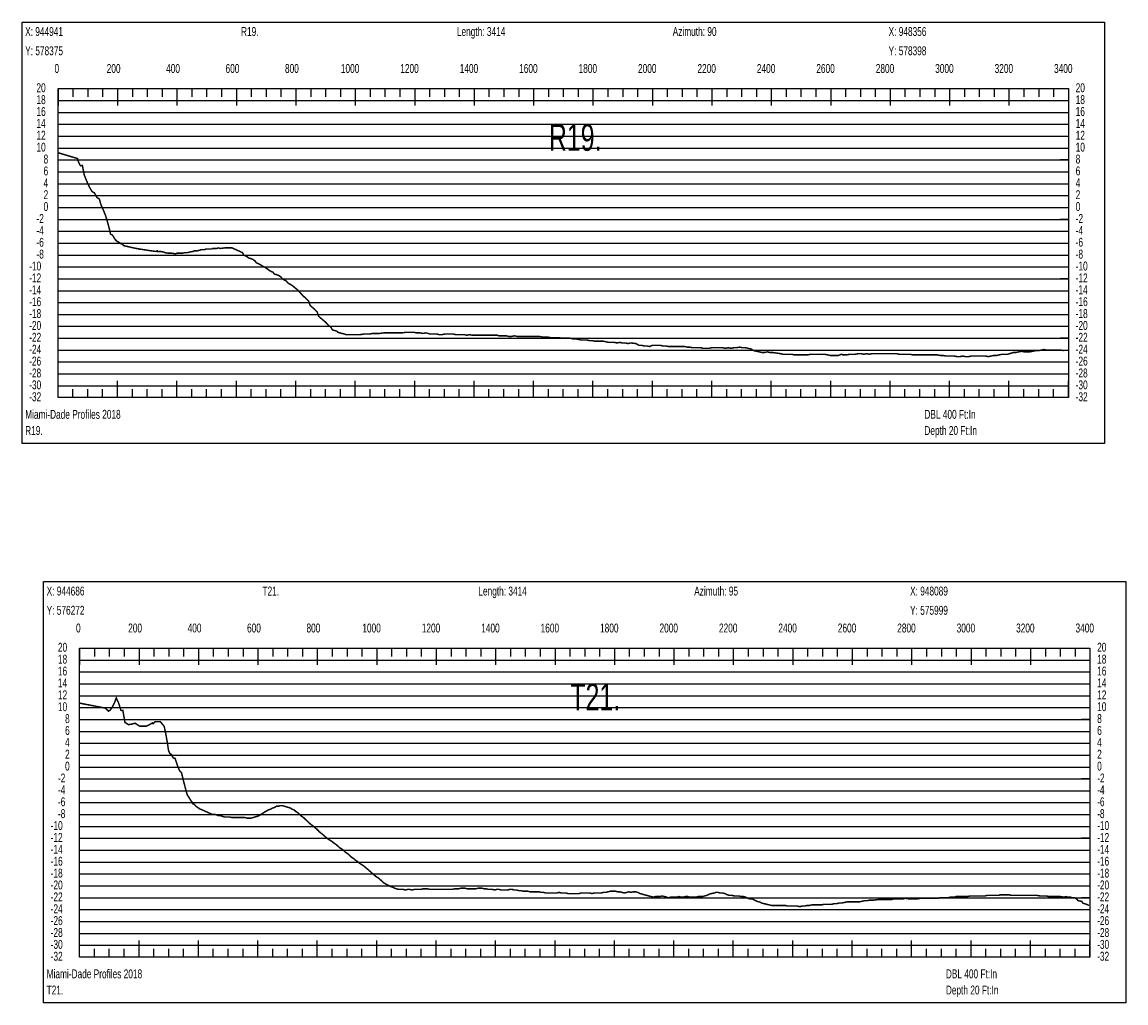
# Model space of a CAD drawing. Header units: inches. Extents: x 471865 to 538526, y 1054316 to 1102451.
# Tile 12 of 131: x 472340 to 476055, y 1067989 to 1071291. Entities that reach past the tile are written whole.
import ezdxf

# ---------------------------------------------------------------- set-up
doc = ezdxf.new("R2010")
doc.units = ezdxf.units.IN
doc.header["$MEASUREMENT"] = 0
for name, color, linetype in [('LABELS', 7, 'Continuous'), ('X_Gr1', 7, 'Continuous'), ('XSECTION', 7, 'Continuous')]:
    doc.layers.add(name, color=color, linetype=linetype)
doc.styles.get("Standard").update_dxf_attribs({"font": 'arial.ttf'})

msp = doc.modelspace()

# ---------------------------------------------------------------- linework, layer by layer
at = {"layer": 'X_Gr1', "color": 6, "linetype": 'Continuous', "lineweight": 18, "true_color": 0xff00ff, "transparency": 33554687, "const_width": 5}
for points in [[(472461.6, 1070850.7), (472461.6, 1070850.7), (472527.2, 1070831.2), (472527.7, 1070825.9), (472532.6, 1070814.9), (472537, 1070806.9), (472543.3, 1070807.8), (472549.6, 1070775.9), (472557.8, 1070755.6), (472566.6, 1070736), (472575.2, 1070720.8), (472583.9, 1070715.3), (472592.2, 1070700.1), (472600.2, 1070695.3), (472606.3, 1070674.4), (472613.6, 1070658.4), (472621.5, 1070639), (472629, 1070613.8), (472634.6, 1070592.8), (472638.1, 1070576.7), (472643.9, 1070574), (472649.2, 1070566.1), (472652.4, 1070560.4), (472657, 1070555.3), (472660.9, 1070551.9), (472666, 1070549.7), (472670.2, 1070546.6), (472674.5, 1070543.7), (472678.4, 1070544.2), (472681.5, 1070538.2), (472688.1, 1070536.7), (472694.4, 1070535.3), (472700.8, 1070533.8), (472707.1, 1070532.4), (472713.5, 1070531), (472719.8, 1070529.6), (472726.1, 1070528.3), (472732.5, 1070527.3), (472732.7, 1070526.5), (472738.8, 1070526.3), (472745.1, 1070525.2), (472751.5, 1070524.2), (472757.8, 1070523.2), (472764.1, 1070522.2), (472770.5, 1070521.3), (472776.8, 1070520.4), (472783.1, 1070519.5), (472789.5, 1070518.7), (472795.7, 1070520.5), (472795.8, 1070517.8), (472802.5, 1070518.5), (472806.1, 1070518.5), (472817, 1070516.5), (472820.8, 1070514.5), (472832.7, 1070512.5), (472836.8, 1070512.5), (472845.1, 1070512.5), (472857.5, 1070510.5), (472861.7, 1070512.5), (472874.8, 1070512.5), (472879.2, 1070512.5), (472888.2, 1070514.5), (472896.7, 1070514.5), (472904.7, 1070516.5), (472916.2, 1070518.5), (472920, 1070520.5), (472927.5, 1070520.5), (472938.8, 1070522.5), (472942.7, 1070524.5), (472954.6, 1070524.5), (472958.5, 1070526.5), (472966.5, 1070526.5), (472978.5, 1070526.5), (472982.4, 1070528.5), (472994.6, 1070528.5), (473002.7, 1070530.5), (473006.7, 1070528.5), (473022.5, 1070530.5), (473034.7, 1070530.5), (473042.7, 1070530.5), (473046.8, 1070530.5), (473052, 1070528.2), (473057.2, 1070525.8), (473062.4, 1070523.4), (473067.7, 1070521.1), (473072.9, 1070518.7), (473078.1, 1070516.4), (473082.1, 1070514.5), (473086.3, 1070506.5), (473098.6, 1070500.5), (473102.8, 1070496.5), (473115.7, 1070492.5), (473124.3, 1070486.5), (473128.6, 1070480.5), (473141.6, 1070474.5), (473150.4, 1070468.5), (473159.1, 1070464.5), (473167.7, 1070458.5), (473172.1, 1070454.5), (473185, 1070448.5), (473189.3, 1070442.5), (473202.7, 1070438.5), (473211.7, 1070432.5), (473216.3, 1070426.5), (473230, 1070418.5), (473234.6, 1070412.5), (473248.9, 1070404.5), (473258.5, 1070396.5), (473268, 1070388.5), (473277.2, 1070378.5), (473286.5, 1070368.5), (473295.9, 1070360.5), (473305.2, 1070350.5), (473310, 1070336.5), (473324.1, 1070324.5), (473333.5, 1070314.5), (473338.2, 1070300.5), (473352.2, 1070288.5), (473361.6, 1070280.5), (473371, 1070270.5), (473380.2, 1070262.5), (473384.8, 1070254.5), (473398.7, 1070250.5), (473403.3, 1070246.5), (473417, 1070242.5), (473426.2, 1070240.5), (473431, 1070238.5), (473444.9, 1070238.5), (473454.2, 1070238.5), (473463.5, 1070238.5), (473472.8, 1070238.5), (473477.5, 1070238.5), (473491.2, 1070240.5), (473495.9, 1070240.5), (473509.8, 1070240.5), (473519.2, 1070242.5), (473528.8, 1070242.5), (473538.3, 1070242.5), (473543.1, 1070242.5), (473557.3, 1070244.5), (473566.7, 1070244.5), (473571.5, 1070244.5), (473585.5, 1070244.5), (473595.1, 1070244.5), (473604.6, 1070244.5), (473614, 1070244.5), (473618.8, 1070244.5), (473632.9, 1070246.5), (473642.4, 1070246.5), (473651.7, 1070246.5), (473661.1, 1070246.5), (473665.8, 1070244.5), (473679.8, 1070244.5), (473689.2, 1070242.5), (473698.3, 1070244.5), (473707.6, 1070242.5), (473712.3, 1070240.5), (473726.4, 1070240.5), (473735.6, 1070240.5), (473744.5, 1070238.5), (473753.7, 1070238.5), (473762.9, 1070240.5), (473772.2, 1070240.5), (473781.7, 1070240.5), (473791, 1070240.5), (473800.4, 1070238.5), (473809.7, 1070238.5), (473818.9, 1070238.5), (473828.1, 1070238.5), (473837.2, 1070236.5), (473846.6, 1070238.5), (473856, 1070236.5), (473865.3, 1070236.5), (473874.7, 1070236.5), (473884, 1070236.5), (473893.3, 1070236.5), (473902.7, 1070236.5), (473912.2, 1070236.5), (473921.6, 1070236.5), (473930.9, 1070236.5), (473940.3, 1070236.5), (473945.1, 1070234.5), (473959.5, 1070234.5), (473969.2, 1070234.5), (473978.7, 1070232.5), (473988.1, 1070232.5), (473997.4, 1070234.5), (474006.7, 1070232.5), (474016.1, 1070232.5), (474025.5, 1070232.5), (474034.9, 1070232.5), (474039.7, 1070232.5), (474053.7, 1070232.5), (474062.9, 1070232.5), (474072, 1070232.5), (474081.3, 1070232.5), (474090.6, 1070230.5), (474099.9, 1070230.5), (474109.2, 1070230.5), (474118.5, 1070228.5), (474127.8, 1070228.5), (474137.2, 1070228.5), (474146.5, 1070228.5), (474155.9, 1070226.5), (474165.2, 1070226.5), (474174.6, 1070226.5), (474184.1, 1070226.5), (474193.5, 1070224.5), (474202.9, 1070224.5), (474212.3, 1070222.5), (474221.7, 1070220.5), (474231, 1070220.5), (474240.3, 1070220.5), (474249.5, 1070218.5), (474258.6, 1070218.5), (474267.9, 1070216.5), (474277.3, 1070216.5), (474286.6, 1070216.5), (474296, 1070216.5), (474305.5, 1070214.5), (474315, 1070212.5), (474324.3, 1070212.5), (474333.5, 1070212.5), (474342.5, 1070210.5), (474351.5, 1070212.5), (474360.7, 1070210.5), (474370.1, 1070210.5), (474379.3, 1070208.5), (474388.4, 1070210.5), (474406.6, 1070208.5), (474416, 1070202.5), (474425.3, 1070202.5), (474434.3, 1070200.5), (474443.2, 1070200.5), (474452.3, 1070198.5), (474461.4, 1070202.5), (474470.6, 1070202.5), (474479.6, 1070202.5), (474488.4, 1070202.5), (474497.3, 1070200.5), (474506.7, 1070200.5), (474516.1, 1070198.5), (474525.2, 1070198.5), (474534.1, 1070198.5), (474543.3, 1070198.5), (474552.4, 1070198.5), (474561.4, 1070198.5), (474570.2, 1070198.5), (474578.8, 1070196.5), (474587.7, 1070196.5), (474596.6, 1070194.5), (474605.7, 1070194.5), (474614.7, 1070194.5), (474623.7, 1070194.5), (474633, 1070192.5), (474642.5, 1070192.5), (474651.9, 1070192.5), (474661.2, 1070194.5), (474670.3, 1070194.5), (474679.4, 1070194.5), (474688.6, 1070194.5), (474698.1, 1070194.5), (474707.6, 1070192.5), (474717.1, 1070194.5), (474726.6, 1070192.5), (474736.1, 1070194.5), (474745.5, 1070194.5), (474755, 1070196.5), (474764.4, 1070194.5), (474773.9, 1070194.5), (474783.6, 1070192.5), (474793.3, 1070190.5), (474803, 1070184.5), (474812.3, 1070182.5), (474821.5, 1070180.5), (474830.5, 1070178.5), (474839.5, 1070178.5), (474848.3, 1070180.5), (474857, 1070178.5), (474865.9, 1070178.5), (474871.8, 1070177.6), (474877.7, 1070176.7), (474883.6, 1070175.8), (474889.5, 1070175), (474892.3, 1070174.5), (474901.3, 1070172.5), (474910.7, 1070172.5), (474920.2, 1070172.5), (474929.7, 1070172.5), (474938.9, 1070170.5), (474948.1, 1070170.5), (474957.5, 1070170.5), (474966.7, 1070170.5), (474975.8, 1070170.5), (474985.1, 1070170.5), (474994.4, 1070172.5), (475003.9, 1070172.5), (475013.4, 1070172.5), (475022.9, 1070172.5), (475032.4, 1070172.5), (475041.6, 1070172.5), (475050.9, 1070170.5), (475060.2, 1070168.5), (475069.5, 1070168.5), (475078.7, 1070168.5), (475087.7, 1070168.5), (475097.1, 1070172.5), (475101.9, 1070170.5), (475116, 1070170.5), (475125.6, 1070172.5), (475135.4, 1070172.5), (475145.1, 1070172.5), (475154.5, 1070174.5), (475163.9, 1070174.5), (475173.1, 1070172.5), (475182.2, 1070174.5), (475191.5, 1070172.5), (475200.8, 1070174.5), (475210, 1070174.5), (475219.2, 1070174.5), (475228.4, 1070174.5), (475237.9, 1070174.5), (475246.9, 1070174.5), (475255.9, 1070174.5), (475265, 1070174.5), (475274.1, 1070174.5), (475283.2, 1070174.5), (475292.2, 1070172.5), (475301.1, 1070172.5), (475310.1, 1070172.5), (475319.1, 1070172.5), (475328.3, 1070172.5), (475337.6, 1070170.5), (475355.9, 1070170.5), (475364.7, 1070170.5), (475373.9, 1070170.5), (475383.1, 1070170.5), (475392.4, 1070170.5), (475401.6, 1070170.5), (475410.8, 1070170.5), (475420.2, 1070170.5), (475429.6, 1070168.5), (475439.2, 1070168.5), (475448.6, 1070166.5), (475458, 1070166.5), (475467.6, 1070166.5), (475477.2, 1070166.5), (475486.9, 1070164.5), (475496.5, 1070164.5), (475506, 1070166.5), (475515.7, 1070164.5), (475525.2, 1070164.5), (475534.7, 1070166.5), (475544.4, 1070166.5), (475554.1, 1070166.5), (475563.8, 1070166.5), (475573.2, 1070166.5), (475582.5, 1070166.5), (475591.8, 1070164.5), (475601.2, 1070166.5), (475610.7, 1070168.5), (475619.9, 1070168.5), (475629.1, 1070170.5), (475638.6, 1070172.5), (475648.1, 1070172.5), (475657.7, 1070172.5), (475676.1, 1070178.5), (475685.1, 1070178.5), (475694.2, 1070180.5), (475703.6, 1070182.5), (475713, 1070180.5), (475722.4, 1070180.5), (475731.7, 1070180.5), (475741.1, 1070182.5), (475750.6, 1070184.5), (475760.2, 1070184.5), (475769.7, 1070186.5), (475779, 1070188.5), (475788.4, 1070186.5), (475798, 1070186.5), (475807.5, 1070186.5), (475817.2, 1070186.5), (475827, 1070186.5), (475836.7, 1070186.5), (475846.3, 1070184.5)], [(472533.9, 1068998.3), (472533.9, 1068998.3), (472620.8, 1068981.5), (472625.2, 1068977), (472631.5, 1068971.2), (472637.6, 1068975.4), (472645.1, 1068986.9), (472650.4, 1068997.3), (472657.4, 1069015.8), (472665.3, 1068998.4), (472673.2, 1068973.8), (472679.6, 1068973.4), (472686.6, 1068933.4), (472699, 1068925.8), (472709.6, 1068927.6), (472720.5, 1068930.8), (472735.6, 1068920.8), (472742.1, 1068920.9), (472750.4, 1068920.8), (472758.9, 1068921), (472766.7, 1068924.5), (472779.9, 1068932), (472781.5, 1068929), (472788.9, 1068936), (472798.7, 1068936.2), (472805.4, 1068936.2), (472812.8, 1068927.2), (472818.7, 1068920.3), (472824.2, 1068894.1), (472829.1, 1068866.3), (472833.3, 1068838.7), (472837.5, 1068828.9), (472842.2, 1068826.1), (472849.4, 1068813.8), (472855.4, 1068812.3), (472864.6, 1068784.5), (472870.9, 1068770), (472876.6, 1068764.8), (472883.5, 1068737.1), (472888.7, 1068717), (472892.3, 1068702.4), (472897, 1068688.4), (472902.3, 1068680.4), (472908.1, 1068671), (472911.3, 1068667), (472914.7, 1068659.9), (472919.4, 1068658.1), (472926, 1068651.5), (472927.7, 1068649.6), (472933.9, 1068645.7), (472938, 1068642.2), (472944.1, 1068640.1), (472950.5, 1068637.2), (472956.8, 1068634.4), (472963.1, 1068631.5), (472969.5, 1068628.7), (472976.7, 1068625.3), (472981.4, 1068623.3), (472986.2, 1068623.3), (472991.4, 1068623.3), (472996.8, 1068621.3), (473002.6, 1068619.3), (473008.6, 1068619.3), (473014.5, 1068617.3), (473020.3, 1068615.3), (473026.1, 1068615.3), (473032.2, 1068615.3), (473038.7, 1068615.3), (473045.5, 1068613.3), (473051.8, 1068613.3), (473057.8, 1068613.3), (473063.8, 1068613.3), (473069.8, 1068613.3), (473076.2, 1068613.3), (473082.9, 1068613.3), (473089.8, 1068613.3), (473097, 1068611.3), (473104.3, 1068611.3), (473111.4, 1068611.3), (473118.2, 1068613.3), (473124.8, 1068615.3), (473131.3, 1068617.3), (473137.6, 1068619.3), (473143.7, 1068623.3), (473149.8, 1068627.3), (473156.2, 1068631.3), (473162.9, 1068635.3), (473169.8, 1068639.3), (473176.9, 1068641.3), (473183.7, 1068645.3), (473190.3, 1068647.3), (473196.7, 1068651.3), (473203.2, 1068651.3), (473209.8, 1068653.3), (473216.5, 1068653.3), (473223.3, 1068651.3), (473230, 1068649.3), (473236.5, 1068647.3), (473243, 1068645.3), (473249.4, 1068641.3), (473255.6, 1068639.3), (473261.9, 1068633.3), (473268.4, 1068629.3), (473275, 1068623.3), (473281.4, 1068617.3), (473287.5, 1068613.3), (473293.6, 1068607.3), (473299.9, 1068601.3), (473306.4, 1068595.3), (473313, 1068589.3), (473319.5, 1068585.3), (473326.1, 1068579.3), (473333.3, 1068573.3), (473340.8, 1068565.3), (473348.2, 1068559.3), (473355.2, 1068553.3), (473362.2, 1068547.3), (473369, 1068541.3), (473375.9, 1068537.3), (473382.7, 1068533.3), (473389.5, 1068527.3), (473396.1, 1068523.3), (473402.8, 1068517.3), (473409.6, 1068511.3), (473416.6, 1068507.3), (473423.5, 1068501.3), (473430.2, 1068495.3), (473436.5, 1068491.3), (473442.9, 1068485.3), (473449.5, 1068479.3), (473456.1, 1068475.3), (473462.7, 1068469.3), (473469.2, 1068465.3), (473475.8, 1068459.3), (473482.3, 1068455.3), (473489, 1068451.3), (473495.9, 1068445.3), (473503.1, 1068439.3), (473510.1, 1068433.3), (473516.9, 1068427.3), (473523.7, 1068421.3), (473530.5, 1068415.3), (473537.5, 1068411.3), (473544.5, 1068405.3), (473551.2, 1068399.3), (473557.8, 1068393.3), (473564.7, 1068389.3), (473572.1, 1068385.3), (473579.6, 1068381.3), (473586.8, 1068379.3), (473593.8, 1068375.3), (473600.8, 1068373.3), (473608.1, 1068371.3), (473615.8, 1068371.3), (473623.4, 1068371.3), (473630.7, 1068369.3), (473637.8, 1068371.3), (473645.1, 1068371.3), (473652.8, 1068369.3), (473660.6, 1068371.3), (473668.2, 1068371.3), (473675.4, 1068371.3), (473682.5, 1068371.3), (473689.8, 1068373.3), (473697.5, 1068373.3), (473705.3, 1068373.3), (473713, 1068371.3), (473720.4, 1068371.3), (473727.5, 1068371.3), (473734.8, 1068371.3), (473742.3, 1068371.3), (473750.1, 1068371.3), (473757.7, 1068371.3), (473764.9, 1068371.3), (473772.1, 1068371.3), (473779.6, 1068371.3), (473787.5, 1068371.3), (473795.1, 1068373.3), (473802.3, 1068373.3), (473809.4, 1068373.3), (473816.5, 1068375.3), (473823.8, 1068375.3), (473831.2, 1068375.3), (473838.7, 1068373.3), (473846, 1068373.3), (473853, 1068373.3), (473859.9, 1068373.3), (473867.2, 1068373.3), (473874.7, 1068375.3), (473882, 1068375.3), (473888.9, 1068375.3), (473895.6, 1068373.3), (473902.6, 1068373.3), (473909.9, 1068371.3), (473917, 1068371.3), (473923.6, 1068371.3), (473930.3, 1068369.3), (473937.5, 1068371.3), (473945.4, 1068371.3), (473953, 1068369.3), (473960, 1068369.3), (473966.9, 1068369.3), (473973.9, 1068369.3), (473981.7, 1068371.3), (473989.7, 1068371.3), (473997.2, 1068369.3), (474004.3, 1068369.3), (474011.3, 1068367.3), (474018.8, 1068367.3), (474026.7, 1068365.3), (474034.6, 1068365.3), (474042.3, 1068365.3), (474049.5, 1068363.3), (474056.6, 1068363.3), (474064.2, 1068363.3), (474072.1, 1068363.3), (474080, 1068363.3), (474087.6, 1068361.3), (474095, 1068361.3), (474102.4, 1068359.3), (474110, 1068359.3), (474117.8, 1068359.3), (474125.3, 1068359.3), (474132.8, 1068359.3), (474140.1, 1068359.3), (474147.5, 1068361.3), (474155.4, 1068359.3), (474163.2, 1068359.3), (474170.6, 1068359.3), (474177.6, 1068357.3), (474184.7, 1068357.3), (474192.4, 1068357.3), (474200.4, 1068357.3), (474208, 1068357.3), (474214.9, 1068357.3), (474221.5, 1068359.3), (474229, 1068359.3), (474236.9, 1068359.3), (474244.7, 1068359.3), (474251.7, 1068359.3), (474258.5, 1068357.3), (474265.7, 1068359.3), (474273.4, 1068359.3), (474281.6, 1068359.3), (474289.6, 1068359.3), (474297, 1068361.3), (474304.5, 1068361.3), (474312.3, 1068363.3), (474320.6, 1068365.3), (474329, 1068365.3), (474337, 1068365.3), (474344.5, 1068363.3), (474351.7, 1068363.3), (474359.5, 1068361.3), (474367.6, 1068359.3), (474375.3, 1068361.3), (474382.5, 1068363.3), (474389.4, 1068361.3), (474396.8, 1068363.3), (474404.6, 1068363.3), (474412.5, 1068361.3), (474420.1, 1068357.3), (474427.2, 1068355.3), (474434.5, 1068353.3), (474442, 1068351.3), (474449.6, 1068349.3), (474457.2, 1068347.3), (474464.7, 1068345.3), (474472.1, 1068347.3), (474479.4, 1068347.3), (474486.9, 1068347.3), (474494.6, 1068349.3), (474502.2, 1068347.3), (474509.3, 1068345.3), (474516.1, 1068343.3), (474523, 1068345.3), (474530.4, 1068345.3), (474537.9, 1068345.3), (474544.8, 1068345.3), (474551.2, 1068347.3), (474557.9, 1068345.3), (474565.3, 1068345.3), (474572.9, 1068347.3), (474580.2, 1068347.3), (474587.2, 1068345.3), (474594, 1068345.3), (474601.2, 1068345.3), (474608.5, 1068345.3), (474615.9, 1068347.3), (474623.1, 1068347.3), (474630.2, 1068347.3), (474637.4, 1068349.3), (474644.8, 1068351.3), (474652.6, 1068355.3), (474660.2, 1068357.3), (474670.9, 1068359.3), (474674.6, 1068361.3), (474682.2, 1068361.3), (474690.1, 1068359.3), (474698.1, 1068359.3), (474705.9, 1068357.3), (474713.7, 1068353.3), (474721.4, 1068351.3), (474729.3, 1068351.3), (474737.2, 1068349.3), (474748.8, 1068349.3), (474752.8, 1068349.3), (474760.3, 1068347.3), (474767.9, 1068347.3), (474775.5, 1068345.3), (474782.9, 1068341.3), (474790.3, 1068339.3), (474797.7, 1068339.3), (474805.4, 1068335.3), (474813.4, 1068331.3), (474821.4, 1068329.3), (474829.5, 1068325.3), (474837.6, 1068323.3), (474846, 1068321.3), (474854.2, 1068319.3), (474862.3, 1068317.3), (474870.3, 1068317.3), (474877.8, 1068317.3), (474885.4, 1068317.3), (474893.3, 1068317.3), (474901.3, 1068317.3), (474909.3, 1068317.3), (474917.1, 1068315.3), (474924.6, 1068315.3), (474932.3, 1068315.3), (474944.7, 1068315.3), (474949.1, 1068315.3), (474957.7, 1068313.3), (474966, 1068315.3), (474974, 1068315.3), (474981.9, 1068317.3), (474990.1, 1068317.3), (474998.3, 1068319.3), (475011, 1068319.3), (475015.2, 1068319.3), (475023.4, 1068319.3), (475031.5, 1068319.3), (475039.5, 1068321.3), (475052.1, 1068321.3), (475056.4, 1068321.3), (475064.9, 1068321.3), (475073.5, 1068323.3), (475081.7, 1068323.3), (475089.8, 1068325.3), (475098.1, 1068325.3), (475106.8, 1068327.3), (475116.1, 1068329.3), (475125.1, 1068329.3), (475133.7, 1068329.3), (475141.8, 1068329.3), (475149.8, 1068329.3), (475158.1, 1068329.3), (475166.7, 1068331.3), (475175.5, 1068333.3), (475184.1, 1068333.3), (475192, 1068335.3), (475199.8, 1068335.3), (475207.8, 1068335.3), (475221, 1068337.3), (475225.5, 1068337.3), (475234.2, 1068337.3), (475242.3, 1068337.3), (475249.9, 1068337.3), (475261.6, 1068337.3), (475265.8, 1068337.3), (475274.2, 1068339.3), (475286.7, 1068339.3), (475290.5, 1068339.3), (475301.4, 1068339.3), (475305.1, 1068339.3), (475312.8, 1068341.3), (475325.5, 1068339.3), (475329.5, 1068339.3), (475340.9, 1068339.3), (475344.6, 1068339.3), (475351.9, 1068339.3), (475363.7, 1068341.3), (475367.5, 1068341.3), (475378.6, 1068341.3), (475382, 1068341.3), (475388.6, 1068341.3), (475395.4, 1068341.3), (475402.3, 1068341.3), (475412.7, 1068341.3), (475416.1, 1068341.3), (475422.7, 1068341.3), (475429.4, 1068343.3), (475436.4, 1068343.3), (475447.1, 1068343.3), (475450.5, 1068343.3), (475456.9, 1068343.3), (475463.3, 1068345.3), (475469.6, 1068345.3), (475479.4, 1068345.3), (475482.8, 1068347.3), (475489.4, 1068347.3), (475499.2, 1068347.3), (475502.4, 1068347.3), (475512.3, 1068347.3), (475518.6, 1068347.3), (475521.7, 1068347.3), (475531.1, 1068349.3), (475534.3, 1068349.3), (475544.1, 1068349.3), (475547.5, 1068349.3), (475554.5, 1068349.3), (475565.4, 1068349.3), (475569.1, 1068349.3), (475580.3, 1068349.3), (475588.1, 1068351.3), (475592.1, 1068351.3), (475604.3, 1068351.3), (475608.3, 1068351.3), (475620, 1068351.3), (475627.6, 1068351.3), (475631.6, 1068353.3), (475644.1, 1068353.3), (475648.5, 1068353.3), (475661.3, 1068353.3), (475669.1, 1068351.3), (475672.9, 1068351.3), (475685.1, 1068351.3), (475689.4, 1068351.3), (475702.1, 1068351.3), (475706.1, 1068351.3), (475713.7, 1068351.3), (475725.2, 1068351.3), (475729.4, 1068351.3), (475742.4, 1068351.3), (475750.7, 1068351.3), (475754.7, 1068351.3), (475766.9, 1068349.3), (475771, 1068349.3), (475783.2, 1068349.3), (475787.2, 1068349.3), (475794.9, 1068347.3), (475806.5, 1068347.3), (475810.4, 1068347.3), (475818.3, 1068347.3), (475830.3, 1068347.3), (475834.2, 1068347.3), (475846.1, 1068345.3), (475853.8, 1068347.3), (475857.7, 1068345.3), (475868.9, 1068345.3), (475872.6, 1068343.3), (475883.7, 1068343.3), (475891, 1068337.3), (475894.6, 1068333.3), (475906, 1068331.3), (475910, 1068325.3), (475922.3, 1068321.3), (475930.6, 1068317.3)]]:
    msp.add_lwpolyline(points, dxfattribs=at)
at = {"layer": 'XSECTION', "color": 18, "linetype": 'Continuous', "true_color": 0x000000}
for points in [[(472340.4, 1071290.5), (475982.8, 1071290.5), (475982.8, 1069872.5), (472340.4, 1069872.5), (472340.4, 1071290.5)], [(472461.6, 1071066.5), (475861.6, 1071066.5), (475861.6, 1070026.5), (472461.6, 1070026.5), (472461.6, 1071066.5)], [(472461.6, 1071066.5), (472461.6, 1071010.1)], [(472461.6, 1071066.5), (472461.6, 1071010.1)], [(472461.6, 1071066.5), (472461.6, 1071038.5)], [(472461.6, 1071066.5), (472461.6, 1071038.5)], [(472511.6, 1071066.5), (472511.6, 1071038.5)], [(472561.6, 1071066.5), (472561.6, 1071038.5)], [(472611.6, 1071066.5), (472611.6, 1071038.5)], [(472661.6, 1071066.5), (472661.6, 1071010.1)], [(472661.6, 1071066.5), (472661.6, 1071038.5)], [(472711.6, 1071066.5), (472711.6, 1071038.5)], [(472761.6, 1071066.5), (472761.6, 1071038.5)], [(472811.6, 1071066.5), (472811.6, 1071038.5)], [(472861.6, 1071066.5), (472861.6, 1071010.1)], [(472861.6, 1071066.5), (472861.6, 1071038.5)], [(472911.6, 1071066.5), (472911.6, 1071038.5)], [(472961.6, 1071066.5), (472961.6, 1071038.5)], [(473011.6, 1071066.5), (473011.6, 1071038.5)], [(473061.6, 1071066.5), (473061.6, 1071010.1)], [(473061.6, 1071066.5), (473061.6, 1071038.5)], [(473111.6, 1071066.5), (473111.6, 1071038.5)], [(473161.6, 1071066.5), (473161.6, 1071038.5)], [(473211.6, 1071066.5), (473211.6, 1071038.5)], [(473261.6, 1071066.5), (473261.6, 1071010.1)], [(473261.6, 1071066.5), (473261.6, 1071038.5)], [(473311.6, 1071066.5), (473311.6, 1071038.5)], [(473361.6, 1071066.5), (473361.6, 1071038.5)], [(473411.6, 1071066.5), (473411.6, 1071038.5)], [(473461.6, 1071066.5), (473461.6, 1071010.1)], [(473461.6, 1071066.5), (473461.6, 1071038.5)], [(473511.6, 1071066.5), (473511.6, 1071038.5)], [(473561.6, 1071066.5), (473561.6, 1071038.5)], [(473611.6, 1071066.5), (473611.6, 1071038.5)], [(473661.6, 1071066.5), (473661.6, 1071010.1)], [(473661.6, 1071066.5), (473661.6, 1071038.5)], [(473711.6, 1071066.5), (473711.6, 1071038.5)], [(473761.6, 1071066.5), (473761.6, 1071038.5)], [(473811.6, 1071066.5), (473811.6, 1071038.5)], [(473861.6, 1071066.5), (473861.6, 1071010.1)], [(473861.6, 1071066.5), (473861.6, 1071038.5)], [(473911.6, 1071066.5), (473911.6, 1071038.5)], [(473961.6, 1071066.5), (473961.6, 1071038.5)], [(474011.6, 1071066.5), (474011.6, 1071038.5)], [(474061.6, 1071066.5), (474061.6, 1071010.1)], [(474061.6, 1071066.5), (474061.6, 1071038.5)], [(474111.6, 1071066.5), (474111.6, 1071038.5)], [(474161.6, 1071066.5), (474161.6, 1071038.5)], [(474211.6, 1071066.5), (474211.6, 1071038.5)], [(474261.6, 1071066.5), (474261.6, 1071010.1)], [(474261.6, 1071066.5), (474261.6, 1071038.5)], [(474311.6, 1071066.5), (474311.6, 1071038.5)], [(474361.6, 1071066.5), (474361.6, 1071038.5)], [(474411.6, 1071066.5), (474411.6, 1071038.5)], [(474461.6, 1071066.5), (474461.6, 1071010.1)], [(474461.6, 1071066.5), (474461.6, 1071038.5)], [(474511.6, 1071066.5), (474511.6, 1071038.5)], [(474561.6, 1071066.5), (474561.6, 1071038.5)], [(474611.6, 1071066.5), (474611.6, 1071038.5)], [(474661.6, 1071066.5), (474661.6, 1071010.1)], [(474661.6, 1071066.5), (474661.6, 1071038.5)], [(474711.6, 1071066.5), (474711.6, 1071038.5)], [(474761.6, 1071066.5), (474761.6, 1071038.5)], [(474811.6, 1071066.5), (474811.6, 1071038.5)], [(474861.6, 1071066.5), (474861.6, 1071010.1)], [(474861.6, 1071066.5), (474861.6, 1071038.5)], [(474911.6, 1071066.5), (474911.6, 1071038.5)], [(474961.6, 1071066.5), (474961.6, 1071038.5)], [(475011.6, 1071066.5), (475011.6, 1071038.5)], [(475061.6, 1071066.5), (475061.6, 1071010.1)], [(475061.6, 1071066.5), (475061.6, 1071038.5)], [(475111.6, 1071066.5), (475111.6, 1071038.5)], [(475161.6, 1071066.5), (475161.6, 1071038.5)], [(475211.6, 1071066.5), (475211.6, 1071038.5)], [(475261.6, 1071066.5), (475261.6, 1071010.1)], [(475261.6, 1071066.5), (475261.6, 1071038.5)], [(475311.6, 1071066.5), (475311.6, 1071038.5)], [(475361.6, 1071066.5), (475361.6, 1071038.5)], [(475411.6, 1071066.5), (475411.6, 1071038.5)], [(475461.6, 1071066.5), (475461.6, 1071010.1)], [(475461.6, 1071066.5), (475461.6, 1071038.5)], [(475511.6, 1071066.5), (475511.6, 1071038.5)], [(475561.6, 1071066.5), (475561.6, 1071038.5)], [(475611.6, 1071066.5), (475611.6, 1071038.5)], [(475661.6, 1071066.5), (475661.6, 1071010.1)], [(475661.6, 1071066.5), (475661.6, 1071038.5)], [(475711.6, 1071066.5), (475711.6, 1071038.5)], [(475761.6, 1071066.5), (475761.6, 1071038.5)], [(475811.6, 1071066.5), (475811.6, 1071038.5)], [(475861.6, 1071066.5), (475861.6, 1071010.1)], [(475861.6, 1071066.5), (475861.6, 1071038.5)], [(472461.6, 1070826.5), (472489.6, 1070826.5)], [(475861.6, 1070826.5), (475833.6, 1070826.5)], [(472461.6, 1070626.5), (472489.6, 1070626.5)], [(475861.6, 1070626.5), (475833.6, 1070626.5)], [(472461.6, 1070426.5), (472489.6, 1070426.5)], [(475861.6, 1070426.5), (475833.6, 1070426.5)], [(472461.6, 1070226.5), (472489.6, 1070226.5)], [(475861.6, 1070226.5), (475833.6, 1070226.5)], [(472461.6, 1070026.5), (472461.6, 1070082.9)], [(472461.6, 1070026.5), (472461.6, 1070082.9)], [(472661.6, 1070026.5), (472661.6, 1070082.9)], [(472861.6, 1070026.5), (472861.6, 1070082.9)], [(473061.6, 1070026.5), (473061.6, 1070082.9)], [(473261.6, 1070026.5), (473261.6, 1070082.9)], [(473461.6, 1070026.5), (473461.6, 1070082.9)], [(473661.6, 1070026.5), (473661.6, 1070082.9)], [(473861.6, 1070026.5), (473861.6, 1070082.9)], [(474061.6, 1070026.5), (474061.6, 1070082.9)], [(474261.6, 1070026.5), (474261.6, 1070082.9)], [(474461.6, 1070026.5), (474461.6, 1070082.9)], [(474661.6, 1070026.5), (474661.6, 1070082.9)], [(474861.6, 1070026.5), (474861.6, 1070082.9)], [(475061.6, 1070026.5), (475061.6, 1070082.9)], [(475261.6, 1070026.5), (475261.6, 1070082.9)], [(475461.6, 1070026.5), (475461.6, 1070082.9)], [(475661.6, 1070026.5), (475661.6, 1070082.9)], [(475861.6, 1070026.5), (475861.6, 1070082.9)], [(472461.6, 1070026.5), (472461.6, 1070054.5)], [(472461.6, 1070026.5), (472461.6, 1070054.5)], [(472511.6, 1070026.5), (472511.6, 1070054.5)], [(472561.6, 1070026.5), (472561.6, 1070054.5)], [(472611.6, 1070026.5), (472611.6, 1070054.5)], [(472661.6, 1070026.5), (472661.6, 1070054.5)], [(472711.6, 1070026.5), (472711.6, 1070054.5)], [(472761.6, 1070026.5), (472761.6, 1070054.5)], [(472811.6, 1070026.5), (472811.6, 1070054.5)], [(472861.6, 1070026.5), (472861.6, 1070054.5)], [(472911.6, 1070026.5), (472911.6, 1070054.5)], [(472961.6, 1070026.5), (472961.6, 1070054.5)], [(473011.6, 1070026.5), (473011.6, 1070054.5)], [(473061.6, 1070026.5), (473061.6, 1070054.5)], [(473111.6, 1070026.5), (473111.6, 1070054.5)], [(473161.6, 1070026.5), (473161.6, 1070054.5)], [(473211.6, 1070026.5), (473211.6, 1070054.5)], [(473261.6, 1070026.5), (473261.6, 1070054.5)], [(473311.6, 1070026.5), (473311.6, 1070054.5)], [(473361.6, 1070026.5), (473361.6, 1070054.5)], [(473411.6, 1070026.5), (473411.6, 1070054.5)], [(473461.6, 1070026.5), (473461.6, 1070054.5)], [(473511.6, 1070026.5), (473511.6, 1070054.5)], [(473561.6, 1070026.5), (473561.6, 1070054.5)], [(473611.6, 1070026.5), (473611.6, 1070054.5)], [(473661.6, 1070026.5), (473661.6, 1070054.5)], [(473711.6, 1070026.5), (473711.6, 1070054.5)], [(473761.6, 1070026.5), (473761.6, 1070054.5)], [(473811.6, 1070026.5), (473811.6, 1070054.5)], [(473861.6, 1070026.5), (473861.6, 1070054.5)], [(473911.6, 1070026.5), (473911.6, 1070054.5)], [(473961.6, 1070026.5), (473961.6, 1070054.5)], [(474011.6, 1070026.5), (474011.6, 1070054.5)], [(474061.6, 1070026.5), (474061.6, 1070054.5)], [(474111.6, 1070026.5), (474111.6, 1070054.5)], [(474161.6, 1070026.5), (474161.6, 1070054.5)], [(474211.6, 1070026.5), (474211.6, 1070054.5)], [(474261.6, 1070026.5), (474261.6, 1070054.5)], [(474311.6, 1070026.5), (474311.6, 1070054.5)], [(474361.6, 1070026.5), (474361.6, 1070054.5)], [(474411.6, 1070026.5), (474411.6, 1070054.5)], [(474461.6, 1070026.5), (474461.6, 1070054.5)], [(474511.6, 1070026.5), (474511.6, 1070054.5)], [(474561.6, 1070026.5), (474561.6, 1070054.5)], [(474611.6, 1070026.5), (474611.6, 1070054.5)], [(474661.6, 1070026.5), (474661.6, 1070054.5)], [(474711.6, 1070026.5), (474711.6, 1070054.5)], [(474761.6, 1070026.5), (474761.6, 1070054.5)], [(474811.6, 1070026.5), (474811.6, 1070054.5)], [(474861.6, 1070026.5), (474861.6, 1070054.5)], [(474911.6, 1070026.5), (474911.6, 1070054.5)], [(474961.6, 1070026.5), (474961.6, 1070054.5)], [(475011.6, 1070026.5), (475011.6, 1070054.5)], [(475061.6, 1070026.5), (475061.6, 1070054.5)], [(475111.6, 1070026.5), (475111.6, 1070054.5)], [(475161.6, 1070026.5), (475161.6, 1070054.5)], [(475211.6, 1070026.5), (475211.6, 1070054.5)], [(475261.6, 1070026.5), (475261.6, 1070054.5)], [(475311.6, 1070026.5), (475311.6, 1070054.5)], [(475361.6, 1070026.5), (475361.6, 1070054.5)], [(475411.6, 1070026.5), (475411.6, 1070054.5)], [(475461.6, 1070026.5), (475461.6, 1070054.5)], [(475511.6, 1070026.5), (475511.6, 1070054.5)], [(475561.6, 1070026.5), (475561.6, 1070054.5)], [(475611.6, 1070026.5), (475611.6, 1070054.5)], [(475661.6, 1070026.5), (475661.6, 1070054.5)], [(475711.6, 1070026.5), (475711.6, 1070054.5)], [(475761.6, 1070026.5), (475761.6, 1070054.5)], [(475811.6, 1070026.5), (475811.6, 1070054.5)], [(475861.6, 1070026.5), (475861.6, 1070054.5)], [(472412.7, 1069407.3), (476055.1, 1069407.3), (476055.1, 1067989.3), (472412.7, 1067989.3), (472412.7, 1069407.3)], [(472533.9, 1069183.3), (475933.9, 1069183.3), (475933.9, 1068143.3), (472533.9, 1068143.3), (472533.9, 1069183.3)], [(472533.9, 1069183.3), (472533.9, 1069126.9)], [(472533.9, 1069183.3), (472533.9, 1069126.9)], [(472533.9, 1069183.3), (472533.9, 1069155.3)], [(472533.9, 1069183.3), (472533.9, 1069155.3)], [(472583.9, 1069183.3), (472583.9, 1069155.3)], [(472633.9, 1069183.3), (472633.9, 1069155.3)], [(472683.9, 1069183.3), (472683.9, 1069155.3)], [(472733.9, 1069183.3), (472733.9, 1069126.9)], [(472733.9, 1069183.3), (472733.9, 1069155.3)], [(472783.9, 1069183.3), (472783.9, 1069155.3)], [(472833.9, 1069183.3), (472833.9, 1069155.3)], [(472883.9, 1069183.3), (472883.9, 1069155.3)], [(472933.9, 1069183.3), (472933.9, 1069126.9)], [(472933.9, 1069183.3), (472933.9, 1069155.3)], [(472983.9, 1069183.3), (472983.9, 1069155.3)], [(473033.9, 1069183.3), (473033.9, 1069155.3)], [(473083.9, 1069183.3), (473083.9, 1069155.3)], [(473133.9, 1069183.3), (473133.9, 1069126.9)], [(473133.9, 1069183.3), (473133.9, 1069155.3)], [(473183.9, 1069183.3), (473183.9, 1069155.3)], [(473233.9, 1069183.3), (473233.9, 1069155.3)], [(473283.9, 1069183.3), (473283.9, 1069155.3)], [(473333.9, 1069183.3), (473333.9, 1069126.9)], [(473333.9, 1069183.3), (473333.9, 1069155.3)], [(473383.9, 1069183.3), (473383.9, 1069155.3)], [(473433.9, 1069183.3), (473433.9, 1069155.3)], [(473483.9, 1069183.3), (473483.9, 1069155.3)], [(473533.9, 1069183.3), (473533.9, 1069126.9)], [(473533.9, 1069183.3), (473533.9, 1069155.3)], [(473583.9, 1069183.3), (473583.9, 1069155.3)], [(473633.9, 1069183.3), (473633.9, 1069155.3)], [(473683.9, 1069183.3), (473683.9, 1069155.3)], [(473733.9, 1069183.3), (473733.9, 1069126.9)], [(473733.9, 1069183.3), (473733.9, 1069155.3)], [(473783.9, 1069183.3), (473783.9, 1069155.3)], [(473833.9, 1069183.3), (473833.9, 1069155.3)], [(473883.9, 1069183.3), (473883.9, 1069155.3)], [(473933.9, 1069183.3), (473933.9, 1069126.9)], [(473933.9, 1069183.3), (473933.9, 1069155.3)], [(473983.9, 1069183.3), (473983.9, 1069155.3)], [(474033.9, 1069183.3), (474033.9, 1069155.3)], [(474083.9, 1069183.3), (474083.9, 1069155.3)], [(474133.9, 1069183.3), (474133.9, 1069126.9)], [(474133.9, 1069183.3), (474133.9, 1069155.3)], [(474183.9, 1069183.3), (474183.9, 1069155.3)], [(474233.9, 1069183.3), (474233.9, 1069155.3)], [(474283.9, 1069183.3), (474283.9, 1069155.3)], [(474333.9, 1069183.3), (474333.9, 1069126.9)], [(474333.9, 1069183.3), (474333.9, 1069155.3)], [(474383.9, 1069183.3), (474383.9, 1069155.3)], [(474433.9, 1069183.3), (474433.9, 1069155.3)], [(474483.9, 1069183.3), (474483.9, 1069155.3)], [(474533.9, 1069183.3), (474533.9, 1069126.9)], [(474533.9, 1069183.3), (474533.9, 1069155.3)], [(474583.9, 1069183.3), (474583.9, 1069155.3)], [(474633.9, 1069183.3), (474633.9, 1069155.3)], [(474683.9, 1069183.3), (474683.9, 1069155.3)], [(474733.9, 1069183.3), (474733.9, 1069126.9)], [(474733.9, 1069183.3), (474733.9, 1069155.3)], [(474783.9, 1069183.3), (474783.9, 1069155.3)], [(474833.9, 1069183.3), (474833.9, 1069155.3)], [(474883.9, 1069183.3), (474883.9, 1069155.3)], [(474933.9, 1069183.3), (474933.9, 1069126.9)], [(474933.9, 1069183.3), (474933.9, 1069155.3)], [(474983.9, 1069183.3), (474983.9, 1069155.3)], [(475033.9, 1069183.3), (475033.9, 1069155.3)], [(475083.9, 1069183.3), (475083.9, 1069155.3)], [(475133.9, 1069183.3), (475133.9, 1069126.9)], [(475133.9, 1069183.3), (475133.9, 1069155.3)], [(475183.9, 1069183.3), (475183.9, 1069155.3)], [(475233.9, 1069183.3), (475233.9, 1069155.3)], [(475283.9, 1069183.3), (475283.9, 1069155.3)], [(475333.9, 1069183.3), (475333.9, 1069126.9)], [(475333.9, 1069183.3), (475333.9, 1069155.3)], [(475383.9, 1069183.3), (475383.9, 1069155.3)], [(475433.9, 1069183.3), (475433.9, 1069155.3)], [(475483.9, 1069183.3), (475483.9, 1069155.3)], [(475533.9, 1069183.3), (475533.9, 1069126.9)], [(475533.9, 1069183.3), (475533.9, 1069155.3)], [(475583.9, 1069183.3), (475583.9, 1069155.3)], [(475633.9, 1069183.3), (475633.9, 1069155.3)], [(475683.9, 1069183.3), (475683.9, 1069155.3)], [(475733.9, 1069183.3), (475733.9, 1069126.9)], [(475733.9, 1069183.3), (475733.9, 1069155.3)], [(475783.9, 1069183.3), (475783.9, 1069155.3)], [(475833.9, 1069183.3), (475833.9, 1069155.3)], [(475883.9, 1069183.3), (475883.9, 1069155.3)], [(475933.9, 1069183.3), (475933.9, 1069126.9)], [(475933.9, 1069183.3), (475933.9, 1069155.3)], [(472533.9, 1068943.3), (472561.9, 1068943.3)], [(475933.9, 1068943.3), (475905.9, 1068943.3)], [(472533.9, 1068743.3), (472561.9, 1068743.3)], [(475933.9, 1068743.3), (475905.9, 1068743.3)], [(472533.9, 1068543.3), (472561.9, 1068543.3)], [(475933.9, 1068543.3), (475905.9, 1068543.3)], [(472533.9, 1068343.3), (472561.9, 1068343.3)], [(475933.9, 1068343.3), (475905.9, 1068343.3)], [(472533.9, 1068143.3), (472533.9, 1068199.7)], [(472533.9, 1068143.3), (472533.9, 1068199.7)], [(472733.9, 1068143.3), (472733.9, 1068199.7)], [(472933.9, 1068143.3), (472933.9, 1068199.7)], [(473133.9, 1068143.3), (473133.9, 1068199.7)], [(473333.9, 1068143.3), (473333.9, 1068199.7)], [(473533.9, 1068143.3), (473533.9, 1068199.7)], [(473733.9, 1068143.3), (473733.9, 1068199.7)], [(473933.9, 1068143.3), (473933.9, 1068199.7)], [(474133.9, 1068143.3), (474133.9, 1068199.7)], [(474333.9, 1068143.3), (474333.9, 1068199.7)], [(474533.9, 1068143.3), (474533.9, 1068199.7)], [(474733.9, 1068143.3), (474733.9, 1068199.7)], [(474933.9, 1068143.3), (474933.9, 1068199.7)], [(475133.9, 1068143.3), (475133.9, 1068199.7)], [(475333.9, 1068143.3), (475333.9, 1068199.7)], [(475533.9, 1068143.3), (475533.9, 1068199.7)], [(475733.9, 1068143.3), (475733.9, 1068199.7)], [(475933.9, 1068143.3), (475933.9, 1068199.7)], [(472533.9, 1068143.3), (472533.9, 1068171.3)], [(472533.9, 1068143.3), (472533.9, 1068171.3)], [(472583.9, 1068143.3), (472583.9, 1068171.3)], [(472633.9, 1068143.3), (472633.9, 1068171.3)], [(472683.9, 1068143.3), (472683.9, 1068171.3)], [(472733.9, 1068143.3), (472733.9, 1068171.3)], [(472783.9, 1068143.3), (472783.9, 1068171.3)], [(472833.9, 1068143.3), (472833.9, 1068171.3)], [(472883.9, 1068143.3), (472883.9, 1068171.3)], [(472933.9, 1068143.3), (472933.9, 1068171.3)], [(472983.9, 1068143.3), (472983.9, 1068171.3)], [(473033.9, 1068143.3), (473033.9, 1068171.3)], [(473083.9, 1068143.3), (473083.9, 1068171.3)], [(473133.9, 1068143.3), (473133.9, 1068171.3)], [(473183.9, 1068143.3), (473183.9, 1068171.3)], [(473233.9, 1068143.3), (473233.9, 1068171.3)], [(473283.9, 1068143.3), (473283.9, 1068171.3)], [(473333.9, 1068143.3), (473333.9, 1068171.3)], [(473383.9, 1068143.3), (473383.9, 1068171.3)], [(473433.9, 1068143.3), (473433.9, 1068171.3)], [(473483.9, 1068143.3), (473483.9, 1068171.3)], [(473533.9, 1068143.3), (473533.9, 1068171.3)], [(473583.9, 1068143.3), (473583.9, 1068171.3)], [(473633.9, 1068143.3), (473633.9, 1068171.3)], [(473683.9, 1068143.3), (473683.9, 1068171.3)], [(473733.9, 1068143.3), (473733.9, 1068171.3)], [(473783.9, 1068143.3), (473783.9, 1068171.3)], [(473833.9, 1068143.3), (473833.9, 1068171.3)], [(473883.9, 1068143.3), (473883.9, 1068171.3)], [(473933.9, 1068143.3), (473933.9, 1068171.3)], [(473983.9, 1068143.3), (473983.9, 1068171.3)], [(474033.9, 1068143.3), (474033.9, 1068171.3)], [(474083.9, 1068143.3), (474083.9, 1068171.3)], [(474133.9, 1068143.3), (474133.9, 1068171.3)], [(474183.9, 1068143.3), (474183.9, 1068171.3)], [(474233.9, 1068143.3), (474233.9, 1068171.3)], [(474283.9, 1068143.3), (474283.9, 1068171.3)], [(474333.9, 1068143.3), (474333.9, 1068171.3)], [(474383.9, 1068143.3), (474383.9, 1068171.3)], [(474433.9, 1068143.3), (474433.9, 1068171.3)], [(474483.9, 1068143.3), (474483.9, 1068171.3)], [(474533.9, 1068143.3), (474533.9, 1068171.3)], [(474583.9, 1068143.3), (474583.9, 1068171.3)], [(474633.9, 1068143.3), (474633.9, 1068171.3)], [(474683.9, 1068143.3), (474683.9, 1068171.3)], [(474733.9, 1068143.3), (474733.9, 1068171.3)], [(474783.9, 1068143.3), (474783.9, 1068171.3)], [(474833.9, 1068143.3), (474833.9, 1068171.3)], [(474883.9, 1068143.3), (474883.9, 1068171.3)], [(474933.9, 1068143.3), (474933.9, 1068171.3)], [(474983.9, 1068143.3), (474983.9, 1068171.3)], [(475033.9, 1068143.3), (475033.9, 1068171.3)], [(475083.9, 1068143.3), (475083.9, 1068171.3)], [(475133.9, 1068143.3), (475133.9, 1068171.3)], [(475183.9, 1068143.3), (475183.9, 1068171.3)], [(475233.9, 1068143.3), (475233.9, 1068171.3)], [(475283.9, 1068143.3), (475283.9, 1068171.3)], [(475333.9, 1068143.3), (475333.9, 1068171.3)], [(475383.9, 1068143.3), (475383.9, 1068171.3)], [(475433.9, 1068143.3), (475433.9, 1068171.3)], [(475483.9, 1068143.3), (475483.9, 1068171.3)], [(475533.9, 1068143.3), (475533.9, 1068171.3)], [(475583.9, 1068143.3), (475583.9, 1068171.3)], [(475633.9, 1068143.3), (475633.9, 1068171.3)], [(475683.9, 1068143.3), (475683.9, 1068171.3)], [(475733.9, 1068143.3), (475733.9, 1068171.3)], [(475783.9, 1068143.3), (475783.9, 1068171.3)], [(475833.9, 1068143.3), (475833.9, 1068171.3)], [(475883.9, 1068143.3), (475883.9, 1068171.3)], [(475933.9, 1068143.3), (475933.9, 1068171.3)]]:
    msp.add_lwpolyline(points, dxfattribs=at)
at = {"layer": 'XSECTION', "color": 18, "true_color": 0x000000}
for points in [[(472461.6, 1071026.5), (475861.6, 1071026.5)], [(472461.6, 1070986.5), (475861.6, 1070986.5)], [(472461.6, 1070946.5), (475861.6, 1070946.5)], [(472461.6, 1070906.5), (475861.6, 1070906.5)], [(472461.6, 1070866.5), (475861.6, 1070866.5)], [(472461.6, 1070826.5), (475861.6, 1070826.5)], [(472461.6, 1070786.5), (475861.6, 1070786.5)], [(472461.6, 1070746.5), (475861.6, 1070746.5)], [(472461.6, 1070706.5), (475861.6, 1070706.5)], [(472461.6, 1070666.5), (475861.6, 1070666.5)], [(472461.6, 1070626.5), (475861.6, 1070626.5)], [(472461.6, 1070586.5), (475861.6, 1070586.5)], [(472461.6, 1070546.5), (475861.6, 1070546.5)], [(472461.6, 1070506.5), (475861.6, 1070506.5)], [(472461.6, 1070466.5), (475861.6, 1070466.5)], [(472461.6, 1070426.5), (475861.6, 1070426.5)], [(472461.6, 1070386.5), (475861.6, 1070386.5)], [(472461.6, 1070346.5), (475861.6, 1070346.5)], [(472461.6, 1070306.5), (475861.6, 1070306.5)], [(472461.6, 1070266.5), (475861.6, 1070266.5)], [(472461.6, 1070226.5), (475861.6, 1070226.5)], [(472461.6, 1070186.5), (475861.6, 1070186.5)], [(472461.6, 1070146.5), (475861.6, 1070146.5)], [(472461.6, 1070106.5), (475861.6, 1070106.5)], [(472461.6, 1070066.5), (475861.6, 1070066.5)], [(472533.9, 1069143.3), (475933.9, 1069143.3)], [(472533.9, 1069103.3), (475933.9, 1069103.3)], [(472533.9, 1069063.3), (475933.9, 1069063.3)], [(472533.9, 1069023.3), (475933.9, 1069023.3)], [(472533.9, 1068983.3), (475933.9, 1068983.3)], [(472533.9, 1068943.3), (475933.9, 1068943.3)], [(472533.9, 1068903.3), (475933.9, 1068903.3)], [(472533.9, 1068863.3), (475933.9, 1068863.3)], [(472533.9, 1068823.3), (475933.9, 1068823.3)], [(472533.9, 1068783.3), (475933.9, 1068783.3)], [(472533.9, 1068743.3), (475933.9, 1068743.3)], [(472533.9, 1068703.3), (475933.9, 1068703.3)], [(472533.9, 1068663.3), (475933.9, 1068663.3)], [(472533.9, 1068623.3), (475933.9, 1068623.3)], [(472533.9, 1068583.3), (475933.9, 1068583.3)], [(472533.9, 1068543.3), (475933.9, 1068543.3)], [(472533.9, 1068503.3), (475933.9, 1068503.3)], [(472533.9, 1068463.3), (475933.9, 1068463.3)], [(472533.9, 1068423.3), (475933.9, 1068423.3)], [(472533.9, 1068383.3), (475933.9, 1068383.3)], [(472533.9, 1068343.3), (475933.9, 1068343.3)], [(472533.9, 1068303.3), (475933.9, 1068303.3)], [(472533.9, 1068263.3), (475933.9, 1068263.3)], [(472533.9, 1068223.3), (475933.9, 1068223.3)], [(472533.9, 1068183.3), (475933.9, 1068183.3)]]:
    msp.add_lwpolyline(points, dxfattribs=at)

# ---------------------------------------------------------------- texts
at = {"layer": 'LABELS', "color": 18, "true_color": 0x000000, "width": 0.666667}
for s, height, p in [('X: 944941', 30, (472350.8, 1071243.7)), ('R19.', 30, (473077.2, 1071243.7)), ('Length: 3414', 30, (473803.6, 1071243.7)), ('Azimuth: 90', 30, (474530, 1071243.7)), ('X: 948356', 30, (475256.4, 1071243.7)), ('Y: 578375', 30, (472350.8, 1071178.9)), ('Y: 578398', 30, (475256.4, 1071178.9)), ('0', 30, (472449.6, 1071119.3)), ('0', 30, (472449.6, 1071119.3)), ('200', 30, (472625.2, 1071119.3)), ('400', 30, (472825.2, 1071119.3)), ('600', 30, (473025.2, 1071119.3)), ('800', 30, (473225.2, 1071119.3)), ('1000', 30, (473413.2, 1071119.3)), ('1200', 30, (473613.2, 1071119.3)), ('1400', 30, (473813.2, 1071119.3)), ('1600', 30, (474013.2, 1071119.3)), ('1800', 30, (474213.2, 1071119.3)), ('2000', 30, (474413.2, 1071119.3)), ('2200', 30, (474613.2, 1071119.3)), ('2400', 30, (474813.2, 1071119.3)), ('2600', 30, (475013.2, 1071119.3)), ('2800', 30, (475213.2, 1071119.3)), ('3000', 30, (475413.2, 1071119.3)), ('3200', 30, (475613.2, 1071119.3)), ('3400', 30, (475813.2, 1071119.3)), ('20', 30, (472388.8, 1071054.5)), ('20', 30, (475886, 1071054.5)), ('18', 30, (472388.8, 1071014.5)), ('18', 30, (475886, 1071014.5)), ('16', 30, (472388.8, 1070974.5)), ('16', 30, (475886, 1070974.5)), ('14', 30, (472388.8, 1070934.5)), ('R19.', 90, (474113.2, 1070857.3)), ('14', 30, (475886, 1070934.5)), ('12', 30, (472388.8, 1070894.5)), ('12', 30, (475886, 1070894.5)), ('10', 30, (472388.8, 1070854.5)), ('10', 30, (475886, 1070854.5)), ('8', 30, (472412.8, 1070814.5)), ('8', 30, (475886, 1070814.5)), ('6', 30, (472412.8, 1070774.5)), ('6', 30, (475886, 1070774.5)), ('4', 30, (472412.8, 1070734.5)), ('4', 30, (475886, 1070734.5)), ('2', 30, (472412.8, 1070694.5)), ('2', 30, (475886, 1070694.5)), ('0', 30, (472412.8, 1070654.5)), ('0', 30, (475886, 1070654.5)), ('-2', 30, (472388.8, 1070614.5)), ('-2', 30, (475886, 1070614.5)), ('-4', 30, (472388.8, 1070574.5)), ('-4', 30, (475886, 1070574.5)), ('-6', 30, (472388.8, 1070534.5)), ('-6', 30, (475886, 1070534.5)), ('-8', 30, (472388.8, 1070494.5)), ('-8', 30, (475886, 1070494.5)), ('-10', 30, (472364.4, 1070454.5)), ('-10', 30, (475886, 1070454.5)), ('-12', 30, (472364.4, 1070414.5)), ('-12', 30, (475886, 1070414.5)), ('-14', 30, (472364.4, 1070374.5)), ('-14', 30, (475886, 1070374.5)), ('-16', 30, (472364.4, 1070334.5)), ('-16', 30, (475886, 1070334.5)), ('-18', 30, (472364.4, 1070294.5)), ('-18', 30, (475886, 1070294.5)), ('-20', 30, (472364.4, 1070254.5)), ('-20', 30, (475886, 1070254.5)), ('-22', 30, (472364.4, 1070214.5)), ('-22', 30, (475886, 1070214.5)), ('-24', 30, (472364.4, 1070174.5)), ('-24', 30, (475886, 1070174.5)), ('-26', 30, (472364.4, 1070134.5)), ('-26', 30, (475886, 1070134.5)), ('-28', 30, (472364.4, 1070094.5)), ('-28', 30, (475886, 1070094.5)), ('-30', 30, (472364.4, 1070054.5)), ('-30', 30, (475886, 1070054.5)), ('-32', 30, (472364.4, 1070014.5)), ('-32', 30, (475886, 1070014.5)), ('Miami-Dade Profiles 2018', 30, (472350.8, 1069955.3)), ('DBL 400 Ft:In', 30, (475376.8, 1069955.3)), ('Depth 20 Ft:In', 30, (475376.8, 1069900.9)), ('R19.', 30, (472350.8, 1069900.9)), ('X: 944686', 30, (472423.1, 1069360.5)), ('T21.', 30, (473149.5, 1069360.5)), ('Length: 3414', 30, (473875.9, 1069360.5)), ('Azimuth: 95', 30, (474602.3, 1069360.5)), ('X: 948089', 30, (475328.7, 1069360.5)), ('Y: 576272', 30, (472423.1, 1069295.7)), ('Y: 575999', 30, (475328.7, 1069295.7)), ('0', 30, (472521.9, 1069236.1)), ('0', 30, (472521.9, 1069236.1)), ('200', 30, (472697.5, 1069236.1)), ('400', 30, (472897.5, 1069236.1)), ('600', 30, (473097.5, 1069236.1)), ('800', 30, (473297.5, 1069236.1)), ('1000', 30, (473485.5, 1069236.1)), ('1200', 30, (473685.5, 1069236.1)), ('1400', 30, (473885.5, 1069236.1)), ('1600', 30, (474085.5, 1069236.1)), ('1800', 30, (474285.5, 1069236.1)), ('2000', 30, (474485.5, 1069236.1)), ('2200', 30, (474685.5, 1069236.1)), ('2400', 30, (474885.5, 1069236.1)), ('2600', 30, (475085.5, 1069236.1)), ('2800', 30, (475285.5, 1069236.1)), ('3000', 30, (475485.5, 1069236.1)), ('3200', 30, (475685.5, 1069236.1)), ('3400', 30, (475885.5, 1069236.1)), ('20', 30, (472461.1, 1069171.3)), ('20', 30, (475958.3, 1069171.3)), ('18', 30, (472461.1, 1069131.3)), ('18', 30, (475958.3, 1069131.3)), ('16', 30, (472461.1, 1069091.3)), ('16', 30, (475958.3, 1069091.3)), ('14', 30, (472461.1, 1069051.3)), ('14', 30, (475958.3, 1069051.3)), ('12', 30, (472461.1, 1069011.3)), ('T21.', 90, (474185.5, 1068974.1)), ('12', 30, (475958.3, 1069011.3)), ('10', 30, (472461.1, 1068971.3)), ('10', 30, (475958.3, 1068971.3)), ('8', 30, (472485.1, 1068931.3)), ('8', 30, (475958.3, 1068931.3)), ('6', 30, (472485.1, 1068891.3)), ('6', 30, (475958.3, 1068891.3)), ('4', 30, (472485.1, 1068851.3)), ('4', 30, (475958.3, 1068851.3)), ('2', 30, (472485.1, 1068811.3)), ('2', 30, (475958.3, 1068811.3)), ('0', 30, (472485.1, 1068771.3)), ('0', 30, (475958.3, 1068771.3)), ('-2', 30, (472461.1, 1068731.3)), ('-2', 30, (475958.3, 1068731.3)), ('-4', 30, (472461.1, 1068691.3)), ('-4', 30, (475958.3, 1068691.3)), ('-6', 30, (472461.1, 1068651.3)), ('-6', 30, (475958.3, 1068651.3)), ('-8', 30, (472461.1, 1068611.3)), ('-8', 30, (475958.3, 1068611.3)), ('-10', 30, (472436.7, 1068571.3)), ('-10', 30, (475958.3, 1068571.3)), ('-12', 30, (472436.7, 1068531.3)), ('-12', 30, (475958.3, 1068531.3)), ('-14', 30, (472436.7, 1068491.3)), ('-14', 30, (475958.3, 1068491.3)), ('-16', 30, (472436.7, 1068451.3)), ('-16', 30, (475958.3, 1068451.3)), ('-18', 30, (472436.7, 1068411.3)), ('-18', 30, (475958.3, 1068411.3)), ('-20', 30, (472436.7, 1068371.3)), ('-20', 30, (475958.3, 1068371.3)), ('-22', 30, (472436.7, 1068331.3)), ('-22', 30, (475958.3, 1068331.3)), ('-24', 30, (472436.7, 1068291.3)), ('-24', 30, (475958.3, 1068291.3)), ('-26', 30, (472436.7, 1068251.3)), ('-26', 30, (475958.3, 1068251.3)), ('-28', 30, (472436.7, 1068211.3)), ('-28', 30, (475958.3, 1068211.3)), ('-30', 30, (472436.7, 1068171.3)), ('-30', 30, (475958.3, 1068171.3)), ('-32', 30, (472436.7, 1068131.3)), ('-32', 30, (475958.3, 1068131.3)), ('Miami-Dade Profiles 2018', 30, (472423.1, 1068072.1)), ('DBL 400 Ft:In', 30, (475449.1, 1068072.1)), ('T21.', 30, (472423.1, 1068017.7)), ('Depth 20 Ft:In', 30, (475449.1, 1068017.7))]:
    msp.add_text(s, height=height, dxfattribs=at).set_placement(p)

doc.saveas('drawing.dxf')
